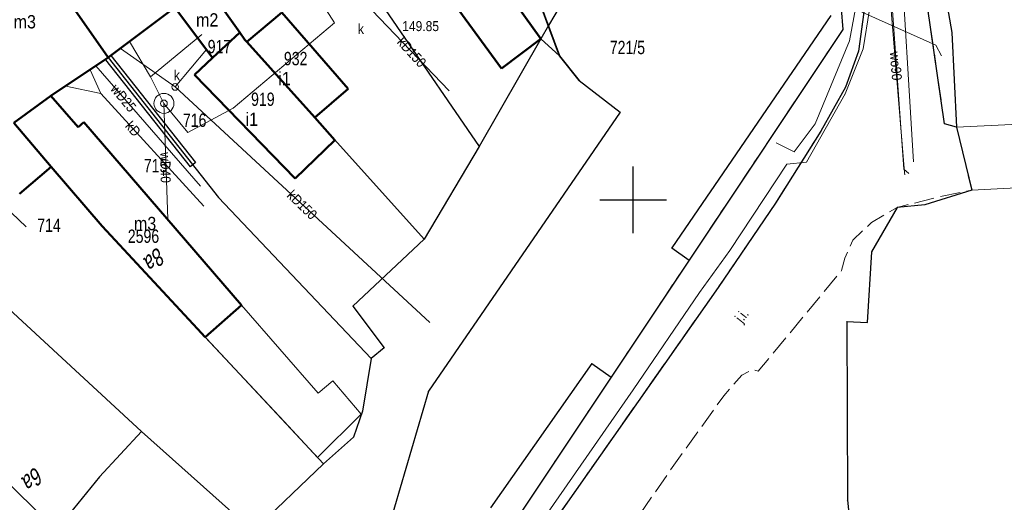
# Model space of a CAD drawing. Header units: metres. Extents: x 5552311 to 5555313, y 5709371 to 5712599.
# Tile 25 of 71: x 5554504 to 5554578, y 5710477 to 5710514. Entities that reach past the tile are written whole.
import ezdxf
from ezdxf.enums import TextEntityAlignment as Align

# ---------------------------------------------------------------- set-up
doc = ezdxf.new("R2010")
doc.units = ezdxf.units.M
doc.header["$MEASUREMENT"] = 0
doc.linetypes.add('1.0_0.5', pattern=[1.5, 1, -0.5])
doc.linetypes.add('1.5_0.5', pattern=[2, 1.5, -0.5])
doc.layers.get('0').update_dxf_attribs({"color": 2, "linetype": 'CONTINUOUS', "lineweight": 5})
for name, color, linetype in [('203-punkt graniczny', 7, 'CONTINUOUS'), ('211-numer działki ewidencyjnej', 7, 'CONTINUOUS'), ('218-kontur użytku gruntowego', 60, 'CONTINUOUS'), ('219-działka ewidencyjna', 7, 'CONTINUOUS'), ('238-Punkt adresowy', 7, 'CONTINUOUS'), ('312-budynek ewidencyjny', 7, 'CONTINUOUS'), ('312-oznaczenie budynku ewidencyjnego', 7, 'CONTINUOUS'), ('312-oznaczenie budynku ewidencyjnego-Atr117', 7, 'CONTINUOUS'), ('320-blok - kondygnacja nadziemna', 7, 'CONTINUOUS'), ('chodnik', 7, 'CONTINUOUS'), ('jezdnia', 7, 'CONTINUOUS'), ('jezdnia-Atr17', 7, 'CONTINUOUS'), ('krawężnik', 7, 'CONTINUOUS'), ('ogrodzenie trwałe', 7, 'CONTINUOUS'), ('przewód elektroenergetyczny podziemny', 7, 'CONTINUOUS'), ('przewód gazowy', 7, 'CONTINUOUS'), ('przewód kanalizacyjny', 7, 'CONTINUOUS'), ('przewód kanalizacyjny-Atr1', 7, 'CONTINUOUS'), ('przewód telekomunikacyjny podziemny', 7, 'CONTINUOUS'), ('przewód wodociągowy', 7, 'CONTINUOUS'), ('przewód wodociągowy-Atr1', 7, 'CONTINUOUS'), ('rzedna', 7, 'CONTINUOUS'), ('rzedna-Atr3', 7, 'CONTINUOUS'), ('studnia zwykła', 7, 'CONTINUOUS'), ('Wstawianie ramki sekcyjnej z opisem', 7, 'CONTINUOUS'), ('właz do komory lub kanału - okrągły', 7, 'CONTINUOUS'), ('właz do komory lub kanału - okrągły-Atr17', 7, 'CONTINUOUS'), ('właz do komory lub kanału-Atr17', 7, 'CONTINUOUS'), ('ściana oporowa (linia)', 7, 'CONTINUOUS')]:
    doc.layers.add(name, color=color, linetype=linetype)
doc.styles.get("Standard").update_dxf_attribs({"font": 'Working1250', "width": 0.75})
doc.linetypes.add('902-500', pattern='A,3.75,0,[1,ksztalty.shx,S=0.5,R=0,X=0,Y=0],3.75', length=7.5)
doc.linetypes.add('otdn_500', pattern='A,5,0,[21,ksztalty.shx,S=0.5,R=0,X=0,Y=0]', length=5)

# ---------------------------------------------------------------- blocks, each defined once
blk = doc.blocks.new('203')
at = {"linetype": 'Continuous', "lineweight": 0}
h = blk.add_hatch(color=94, dxfattribs=at)
edge = h.paths.add_edge_path()
edge.add_arc((0, 0), 0.045, 0, 360)
blk = doc.blocks.new('US13')
at = {"color": 0, "linetype": 'Continuous', "lineweight": 13}
for radius in [0.75, 0.25]:
    blk.add_circle((0, 0), radius, dxfattribs=at)
blk = doc.blocks.new('US22')
at = {"color": 0, "linetype": 'Continuous', "lineweight": 13}
blk.add_circle((0, 0), 0.25, dxfattribs=at)
blk = doc.blocks.new('PW01')
at = {"linetype": 'Continuous', "lineweight": 13}
h = blk.add_hatch(color=0, dxfattribs=at)
edge = h.paths.add_edge_path()
edge.add_arc((0, 0), 0.045, 0, 360)
blk = doc.blocks.new('RAMKA500K')
at = {"color": 0}
for p, q in [((147.5, 250), (152.5, 250)), ((150, 247.5), (150, 250)), ((150, 0), (150, 2.5)), ((147.5, 0), (152.5, 0))]:
    blk.add_line(p, q, dxfattribs=at)

msp = doc.modelspace()

# ---------------------------------------------------------------- linework, layer by layer
at = {"layer": '218-kontur użytku gruntowego', "linetype": 'Continuous', "lineweight": 9, "flags": 128}
for points in [[(5554572.45, 5710520.86), (5554573.89, 5710512.56)], [(5554573.89, 5710512.56), (5554572.45, 5710520.86)], [(5554565.73, 5710512.79), (5554565.46, 5710515.91)], [(5554565.46, 5710515.91), (5554565.73, 5710512.79)], [(5554544.61, 5710514.68), (5554543.66, 5710513.07)], [(5554543.66, 5710513.07), (5554544.61, 5710514.68)], [(5554543.66, 5710513.07), (5554543.09, 5710512.08)], [(5554543.09, 5710512.08), (5554543.66, 5710513.07)], [(5554554.2, 5710495.49), (5554565.73, 5710512.79)], [(5554565.73, 5710512.79), (5554554.2, 5710495.49)], [(5554543.09, 5710512.08), (5554544.49, 5710510.81)], [(5554544.49, 5710510.81), (5554543.09, 5710512.08)], [(5554573.89, 5710512.56), (5554574.25, 5710505.45)], [(5554574.25, 5710505.45), (5554573.89, 5710512.56)], [(5554544.49, 5710510.81), (5554545.96, 5710508.95)], [(5554545.96, 5710508.95), (5554544.49, 5710510.81)], [(5554545.96, 5710508.95), (5554549.03, 5710506.58)], [(5554549.03, 5710506.58), (5554545.96, 5710508.95)], [(5554549.03, 5710506.58), (5554534.65, 5710485.67)], [(5554534.65, 5710485.67), (5554549.03, 5710506.58)], [(5554574.25, 5710505.45), (5554587.74, 5710506.1)], [(5554587.74, 5710506.1), (5554574.25, 5710505.45)], [(5554575.38, 5710500.73), (5554583.99, 5710501.17)], [(5554571.86, 5710499.63), (5554575.38, 5710500.73)], [(5554569.79, 5710499.44), (5554571.86, 5710499.63)], [(5554567.88, 5710496.1), (5554569.79, 5710499.44)], [(5554567.54, 5710490.8), (5554567.88, 5710496.1)], [(5554548.36, 5710486.71), (5554554.2, 5710495.49)], [(5554554.2, 5710495.49), (5554548.36, 5710486.71)], [(5554566.06, 5710477.49), (5554566.02, 5710490.88)], [(5554566.02, 5710490.88), (5554567.54, 5710490.8)], [(5554541.04, 5710475.72), (5554548.36, 5710486.71)], [(5554548.36, 5710486.71), (5554541.04, 5710475.72)], [(5554534.65, 5710485.67), (5554531.69, 5710475.52)], [(5554531.69, 5710475.52), (5554534.65, 5710485.67)], [(5554566.58, 5710472.61), (5554566.06, 5710477.49)]]:
    msp.add_lwpolyline(points, dxfattribs=at)
at = {"layer": '219-działka ewidencyjna', "color": 94, "linetype": 'Continuous', "lineweight": 30, "flags": 128}
for points in [[(5554509.44, 5710527.98), (5554520.9, 5710512.01)], [(5554502.24, 5710522.68), (5554510.65, 5710510.67)], [(5554535.29, 5710522.95), (5554543.09, 5710512.08)], [(5554526.11, 5710522.03), (5554538.45, 5710504.01)], [(5554572.45, 5710520.86), (5554573.89, 5710512.56)], [(5554565.46, 5710515.91), (5554565.73, 5710512.79)], [(5554544.61, 5710514.68), (5554543.66, 5710513.07)], [(5554564.81, 5710513.84), (5554552.89, 5710496.4)], [(5554543.66, 5710513.07), (5554543.09, 5710512.08)], [(5554565.73, 5710512.79), (5554554.2, 5710495.49)], [(5554543.09, 5710512.08), (5554538.45, 5710504.01)], [(5554543.09, 5710512.08), (5554544.49, 5710510.81)], [(5554573.89, 5710512.56), (5554574.25, 5710505.45)], [(5554520.9, 5710512.01), (5554534.33, 5710497.05)], [(5554510.65, 5710510.67), (5554518.93, 5710500.19)], [(5554544.49, 5710510.81), (5554545.96, 5710508.95)], [(5554545.96, 5710508.95), (5554549.03, 5710506.58)], [(5554549.03, 5710506.58), (5554534.65, 5710485.67)], [(5554503.66, 5710505.67), (5554510.33, 5710497.86)], [(5554574.25, 5710505.45), (5554575.38, 5710500.73)], [(5554538.45, 5710504.01), (5554534.33, 5710497.05)], [(5554575.38, 5710500.73), (5554571.86, 5710499.63)], [(5554518.93, 5710500.19), (5554530.37, 5710488.11)], [(5554571.86, 5710499.63), (5554569.79, 5710499.44)], [(5554569.79, 5710499.44), (5554567.88, 5710496.1)], [(5554510.33, 5710497.86), (5554526.78, 5710480.22)], [(5554534.33, 5710497.05), (5554529, 5710492.04)], [(5554552.89, 5710496.4), (5554554.2, 5710495.49)], [(5554567.88, 5710496.1), (5554567.54, 5710490.8)], [(5554554.2, 5710495.49), (5554548.36, 5710486.71)], [(5554501.2, 5710493.67), (5554513.15, 5710482.64)], [(5554529, 5710492.04), (5554531.33, 5710488.92)], [(5554566.02, 5710490.88), (5554566.06, 5710477.49)], [(5554566.02, 5710490.88), (5554567.54, 5710490.8)], [(5554531.33, 5710488.92), (5554530.37, 5710488.11)], [(5554530.37, 5710488.11), (5554529.72, 5710484.15)], [(5554546.9, 5710487.74), (5554539.32, 5710476.91)], [(5554546.9, 5710487.74), (5554548.36, 5710486.71)], [(5554548.36, 5710486.71), (5554533.88, 5710464.98)], [(5554495.94, 5710485.85), (5554506.76, 5710475.24)], [(5554534.65, 5710485.67), (5554531.69, 5710475.52)], [(5554529.72, 5710484.15), (5554529.04, 5710482.22)], [(5554513.15, 5710482.64), (5554510, 5710479.23)], [(5554513.15, 5710482.64), (5554521.51, 5710475.16)], [(5554529.04, 5710482.22), (5554526.78, 5710480.22)], [(5554526.78, 5710480.22), (5554521.51, 5710475.16)], [(5554510, 5710479.23), (5554506.76, 5710475.24)], [(5554566.06, 5710477.49), (5554566.58, 5710472.61)]]:
    msp.add_lwpolyline(points, dxfattribs=at)
at = {"layer": '312-budynek ewidencyjny', "color": 8, "linetype": 'Continuous', "lineweight": 50, "flags": 128}
for points in [[(5554502.24, 5710522.68), (5554510.65, 5710510.67)], [(5554510.65, 5710510.67), (5554502.24, 5710522.68)], [(5554540.12, 5710509.86), (5554532.32, 5710520.58)], [(5554517.94, 5710516.18), (5554520.51, 5710512.55)], [(5554540.66, 5710515.47), (5554543.09, 5710512.08)], [(5554515.64, 5710514.44), (5554510.65, 5710510.67)], [(5554518.47, 5710510.66), (5554515.64, 5710514.44)], [(5554521.04, 5710511.86), (5554523.66, 5710514.06)], [(5554523.66, 5710514.06), (5554528.65, 5710508.32)], [(5554520.51, 5710512.55), (5554518.47, 5710510.66)], [(5554518.47, 5710510.66), (5554520.51, 5710512.55)], [(5554520.51, 5710512.55), (5554520.9, 5710512.01)], [(5554543.09, 5710512.08), (5554540.12, 5710509.86)], [(5554520.9, 5710512.01), (5554521.04, 5710511.86)], [(5554521.04, 5710511.86), (5554526.14, 5710506.18)], [(5554526.14, 5710506.18), (5554521.04, 5710511.86)], [(5554510.65, 5710510.67), (5554506.36, 5710507.8)], [(5554517.11, 5710509.37), (5554518.47, 5710510.66)], [(5554524.66, 5710501.6), (5554517.11, 5710509.37)], [(5554506.36, 5710507.8), (5554503.57, 5710505.78)], [(5554503.57, 5710505.78), (5554506.36, 5710507.8)], [(5554506.36, 5710507.8), (5554508.39, 5710505.45)], [(5554528.65, 5710508.32), (5554526.14, 5710506.18)], [(5554526.14, 5710506.18), (5554527.65, 5710504.49)], [(5554503.57, 5710505.78), (5554506.38, 5710502.49)], [(5554506.38, 5710502.49), (5554503.57, 5710505.78)], [(5554508.39, 5710505.45), (5554508.83, 5710505.84)], [(5554508.83, 5710505.84), (5554520.65, 5710492.12)], [(5554527.65, 5710504.49), (5554524.66, 5710501.6)], [(5554506.38, 5710502.49), (5554504, 5710500.46)], [(5554510.19, 5710498.02), (5554506.38, 5710502.49)], [(5554517.34, 5710490.34), (5554510.19, 5710498.02)], [(5554520.65, 5710492.12), (5554517.93, 5710489.71)], [(5554517.93, 5710489.71), (5554517.34, 5710490.34)]]:
    msp.add_lwpolyline(points, dxfattribs=at)
at = {"layer": '320-blok - kondygnacja nadziemna', "color": 8, "linetype": 'Continuous', "lineweight": 18, "flags": 128}
msp.add_lwpolyline([(5554517.93, 5710489.71), (5554520.65, 5710492.12), (5554526.39, 5710485.52), (5554527.49, 5710486.44), (5554529.62, 5710483.93), (5554526.34, 5710480.69), (5554523.83, 5710483.39)], close=True, dxfattribs=at)
at = {"layer": 'chodnik', "color": 8, "linetype": '1.0_0.5', "lineweight": 18, "flags": 128}
msp.add_lwpolyline([(5554532.08, 5710458.09), (5554531.99, 5710455.98), (5554532.25, 5710453.02), (5554532.74, 5710450.32), (5554533.44, 5710447.83), (5554534.68, 5710444.02), (5554534.99, 5710442.97), (5554536.74, 5710437), (5554542.49, 5710419.44), (5554543.85, 5710419.42), (5554545.3, 5710412.25), (5554545.96, 5710408.03), (5554547.16, 5710400.72), (5554548.24, 5710389.35), (5554548.88, 5710388.04), (5554548.49, 5710373.4), (5554548.49, 5710363.79), (5554546.86, 5710362.55), (5554548.47, 5710362.53), (5554549.27, 5710364.04), (5554549.91, 5710384.1), (5554549.03, 5710396.04), (5554548.86, 5710400.12), (5554547.7, 5710407.21), (5554544.82, 5710418.32), (5554537.56, 5710440.95), (5554534.1, 5710451.79), (5554533.79, 5710454.43), (5554533.73, 5710456.95), (5554534.22, 5710459.49), (5554534.96, 5710461.83), (5554535.76, 5710463.83), (5554541.56, 5710472.31), (5554556.37, 5710493.43), (5554560.68, 5710499.75), (5554564.07, 5710505.16), (5554565.93, 5710508.46), (5554566.9, 5710511.15), (5554567.37, 5710514.62), (5554567.26, 5710517.18), (5554566.47, 5710521.33), (5554565.49, 5710527.79), (5554564.19, 5710535.17), (5554562.95, 5710534.86), (5554565.38, 5710516.26), (5554565.73, 5710512.79), (5554554.2, 5710495.49), (5554548.36, 5710486.71), (5554541.04, 5710475.72), (5554533.88, 5710464.98), (5554532.8, 5710460.85)], close=True, dxfattribs=at)
at = {"layer": 'jezdnia', "color": 8, "linetype": '1.5_0.5', "lineweight": 18, "flags": 128}
msp.add_lwpolyline([(5554551.3, 5710418.13), (5554549.98, 5710420.22), (5554548.84, 5710422.52), (5554547.82, 5710425.26), (5554542.83, 5710440.47), (5554539.3, 5710451.3), (5554538.98, 5710452.88), (5554538.81, 5710454.33), (5554538.78, 5710455.82), (5554538.83, 5710457.11), (5554539.02, 5710458.29), (5554539.34, 5710459.33), (5554539.66, 5710460.14), (5554541.17, 5710462.9), (5554552.76, 5710479.69), (5554556.79, 5710485.31), (5554558.14, 5710486.87), (5554558.97, 5710487.29), (5554559.37, 5710487.15), (5554565.63, 5710494.72), (5554565.86, 5710495.64), (5554566.47, 5710496.99), (5554567.87, 5710498.31), (5554569.79, 5710499.44), (5554572.85, 5710500.21), (5554575.38, 5710500.73), (5554574.25, 5710505.45), (5554573.34, 5710505.71), (5554570.77, 5710523.5), (5554568.76, 5710534.51), (5554564.19, 5710535.17), (5554565.49, 5710527.79), (5554566.47, 5710521.33), (5554567.26, 5710517.18), (5554567.37, 5710514.62), (5554566.9, 5710511.15), (5554565.93, 5710508.46), (5554564.07, 5710505.16), (5554560.68, 5710499.75), (5554556.37, 5710493.43), (5554541.56, 5710472.31), (5554535.76, 5710463.83), (5554534.96, 5710461.83), (5554534.22, 5710459.49), (5554533.73, 5710456.95), (5554533.79, 5710454.43), (5554534.1, 5710451.79), (5554537.56, 5710440.95), (5554544.82, 5710418.32), (5554547.7, 5710407.21), (5554548.86, 5710400.12), (5554549.03, 5710396.04), (5554549.91, 5710384.1), (5554549.27, 5710364.04), (5554548.47, 5710362.53), (5554546.66, 5710357.04), (5554545.52, 5710347.27), (5554542.56, 5710337.71), (5554542.69, 5710336.23), (5554533.94, 5710305.94), (5554531.54, 5710294.25), (5554530.7, 5710289.26), (5554530.26, 5710286.71), (5554529.57, 5710282.69), (5554528.95, 5710279.05), (5554532.95, 5710279.32), (5554535.67, 5710286.43), (5554537.54, 5710291.34), (5554539.14, 5710298.49), (5554547.63, 5710334.83), (5554552.61, 5710352.25), (5554552.39, 5710352.3), (5554553.82, 5710353.87), (5554554.69, 5710354.84), (5554555.09, 5710360.54), (5554555.26, 5710365.27), (5554555.16, 5710369.61), (5554554.61, 5710373.21), (5554554.51, 5710375.14), (5554553.36, 5710389.04), (5554553.08, 5710390.19), (5554555.58, 5710397.68), (5554555.95, 5710398.1), (5554556.41, 5710398.2), (5554557.28, 5710397.88), (5554557.96, 5710398.35), (5554560.1, 5710406.11), (5554560.9, 5710407.26), (5554556.85, 5710411.07), (5554555.48, 5710412.59), (5554553.88, 5710414.46), (5554552.49, 5710416.32)], close=True, dxfattribs=at)
at = {"layer": 'krawężnik', "color": 8, "linetype": 'Continuous', "lineweight": 25, "flags": 128}
for points in [[(5554564.19, 5710535.17), (5554565.49, 5710527.79), (5554566.47, 5710521.33), (5554567.26, 5710517.18), (5554567.37, 5710514.62), (5554566.9, 5710511.15), (5554565.93, 5710508.46), (5554564.07, 5710505.16), (5554560.68, 5710499.75), (5554556.37, 5710493.43), (5554541.56, 5710472.31), (5554535.76, 5710463.83), (5554534.96, 5710461.83), (5554534.22, 5710459.49), (5554533.73, 5710456.95), (5554533.79, 5710454.43), (5554534.1, 5710451.79), (5554537.56, 5710440.95), (5554544.82, 5710418.32), (5554547.7, 5710407.21), (5554548.86, 5710400.12), (5554549.03, 5710396.04), (5554549.91, 5710384.1), (5554549.27, 5710364.04)], [(5554574.25, 5710505.45), (5554573.34, 5710505.71), (5554570.77, 5710523.5), (5554568.76, 5710534.51)]]:
    msp.add_lwpolyline(points, dxfattribs=at)
at = {"layer": 'ogrodzenie trwałe', "color": 8, "linetype": '902-500', "lineweight": 35, "flags": 128}
msp.add_lwpolyline([(5554540.84, 5710520.16), (5554542.3, 5710516.68), (5554544.49, 5710510.81), (5554545.96, 5710508.95)], dxfattribs=at)
at = {"layer": 'przewód elektroenergetyczny podziemny', "color": 1, "linetype": 'Continuous', "lineweight": 18, "flags": 128}
msp.add_lwpolyline([(5554556.79, 5710555.59), (5554561.7, 5710541.58), (5554563.38, 5710537.34), (5554566.74, 5710514.76), (5554566.21, 5710511.93), (5554563.65, 5710505.7), (5554562.08, 5710503.61), (5554560.73, 5710504.27)], dxfattribs=at)
at = {"layer": 'przewód gazowy', "color": 40, "linetype": 'Continuous', "lineweight": 18, "flags": 128}
msp.add_lwpolyline([(5554537.2, 5710467.35), (5554550, 5710485.76), (5554554.97, 5710493.06), (5554557.26, 5710496.22), (5554561.53, 5710502.67), (5554562.99, 5710502.84), (5554565.89, 5710507.95), (5554567.24, 5710511.33), (5554567.72, 5710514.27)], dxfattribs=at)
at = {"layer": 'przewód kanalizacyjny', "color": 34, "linetype": 'Continuous', "lineweight": 18, "flags": 128}
for points in [[(5554403.43, 5710635.81), (5554421.1, 5710605.89), (5554436.67, 5710613.08), (5554452.64, 5710620.71), (5554475.58, 5710633.69), (5554493.24, 5710644.62), (5554505.33, 5710636.12), (5554511.32, 5710631.05), (5554532.54, 5710615.46), (5554538.01, 5710606.53), (5554542.3, 5710598.85), (5554545.18, 5710592.28), (5554547.72, 5710585.05), (5554551.08, 5710576.4), (5554560.88, 5710550.1), (5554563.42, 5710544.78), (5554570, 5710519.72), (5554571.02, 5710502.86)], [(5554536.22, 5710508.18), (5554530.42, 5710514.23)], [(5554515.67, 5710508.47), (5554511.56, 5710511.36)], [(5554515.67, 5710508.47), (5554518.02, 5710511.27)], [(5554510.1, 5710507.99), (5554509.29, 5710509.76)], [(5554510.1, 5710507.99), (5554507.47, 5710508.54)], [(5554534.77, 5710490.82), (5554515.67, 5710508.47)], [(5554517.83, 5710499.53), (5554510.1, 5710507.99)]]:
    msp.add_lwpolyline(points, dxfattribs=at)
at = {"layer": 'przewód telekomunikacyjny podziemny', "color": 30, "linetype": 'Continuous', "lineweight": 18, "flags": 128}
msp.add_lwpolyline([(5554536.14, 5710542.68), (5554539.26, 5710537.81), (5554556.07, 5710523.02), (5554566.27, 5710514.47), (5554572.7, 5710511.6), (5554573.12, 5710510.81)], dxfattribs=at)
at = {"layer": 'przewód wodociągowy', "color": 5, "linetype": 'Continuous', "lineweight": 18, "flags": 128}
for points in [[(5554553.2, 5710569.14), (5554560.24, 5710550.2), (5554562.17, 5710545.57), (5554563.5, 5710542.15), (5554569.08, 5710519.49), (5554570.3, 5710502.31), (5554570.67, 5710501.99)], [(5554559.66, 5710551.91), (5554561.95, 5710545.46), (5554563.28, 5710541.89), (5554568.88, 5710520.01), (5554570.35, 5710502.05), (5554570.37, 5710501.88)], [(5554516.61, 5710505.05), (5554520.01, 5710506.88), (5554527.62, 5710513.29), (5554524.83, 5710517.63)], [(5554513.82, 5710509.24), (5554517.67, 5710512.4)], [(5554513.82, 5710509.24), (5554512.24, 5710511.87)], [(5554509.73, 5710510.06), (5554517.56, 5710501.02)], [(5554514.83, 5710507.24), (5554513.82, 5710509.24)], [(5554514.83, 5710507.24), (5554515.11, 5710498.55)], [(5554514.83, 5710507.24), (5554516.61, 5710505.05)], [(5554504.51, 5710497.98), (5554499.5, 5710502.74)]]:
    msp.add_lwpolyline(points, dxfattribs=at)
at = {"layer": 'ściana oporowa (linia)', "color": 8, "linetype": 'Continuous'}
for p, q in [((5554510.65, 5710510.67), (5554510.454, 5710510.515)), ((5554510.846, 5710510.825), (5554510.65, 5710510.67)), ((5554516.99, 5710502.64), (5554516.794, 5710502.485)), ((5554517.186, 5710502.795), (5554516.99, 5710502.64))]:
    msp.add_line(p, q, dxfattribs=at)
at = {"layer": 'ściana oporowa (linia)', "color": 8}
msp.add_line((5554510.846, 5710510.825), (5554517.186, 5710502.795), dxfattribs=at)
at = {"layer": 'ściana oporowa (linia)', "color": 8, "linetype": 'otdn_500'}
msp.add_line((5554510.454, 5710510.515), (5554516.794, 5710502.485), dxfattribs=at)

# ---------------------------------------------------------------- block references
at = {"layer": '203-punkt graniczny', "color": 8, "linetype": 'Continuous', "lineweight": 18}
for p in [(5554543.66, 5710513.07), (5554565.73, 5710512.79), (5554520.9, 5710512.01), (5554543.09, 5710512.08), (5554573.89, 5710512.56), (5554510.65, 5710510.67), (5554544.49, 5710510.81), (5554545.96, 5710508.95), (5554549.03, 5710506.58), (5554574.25, 5710505.45), (5554538.45, 5710504.01), (5554518.93, 5710500.19), (5554575.38, 5710500.73), (5554569.79, 5710499.44), (5554571.86, 5710499.63), (5554510.33, 5710497.86), (5554534.33, 5710497.05), (5554552.89, 5710496.4), (5554567.88, 5710496.1), (5554554.2, 5710495.49), (5554529, 5710492.04), (5554566.02, 5710490.88), (5554567.54, 5710490.8), (5554531.33, 5710488.92), (5554530.37, 5710488.11), (5554546.9, 5710487.74), (5554548.36, 5710486.71), (5554534.65, 5710485.67), (5554529.72, 5710484.15), (5554513.15, 5710482.64), (5554529.04, 5710482.22), (5554526.78, 5710480.22), (5554510, 5710479.23), (5554566.06, 5710477.49)]:
    msp.add_blockref('203', p, dxfattribs=at)
at = {"layer": 'rzedna', "color": 40, "linetype": 'Continuous', "lineweight": 18}
for p in [(5554567.24, 5710511.33), (5554565.89, 5710507.95), (5554561.53, 5710502.67), (5554562.99, 5710502.84), (5554554.97, 5710493.06), (5554550, 5710485.76)]:
    msp.add_blockref('PW01', p, dxfattribs=at)
at = {"layer": 'studnia zwykła', "color": 5, "linetype": 'Continuous', "lineweight": 18}
msp.add_blockref('US13', (5554514.83, 5710507.24), dxfattribs=at)
at = {"layer": 'Wstawianie ramki sekcyjnej z opisem', "color": 8, "linetype": 'Continuous', "lineweight": 13}
for p in [(5554400, 5710500), (5554400, 5710500), (5554400, 5710500), (5554400, 5710500), (5554400, 5710250), (5554400, 5710250), (5554400, 5710250), (5554400, 5710250)]:
    msp.add_blockref('RAMKA500K', p, dxfattribs=at)
at = {"layer": 'właz do komory lub kanału - okrągły', "color": 8, "linetype": 'Continuous', "lineweight": 18}
msp.add_blockref('US22', (5554515.67, 5710508.47), dxfattribs=at)

# ---------------------------------------------------------------- texts
at = {"layer": '211-numer działki ewidencyjnej', "color": 94, "linetype": 'Continuous', "lineweight": 30, "width": 0.79}
for s, p in [('721/5', (5554548.25, 5710510.93)), ('716', (5554516.25, 5710505.48)), ('715', (5554513.32, 5710502.07)), ('714', (5554505.33, 5710497.6))]:
    msp.add_text(s, height=1, dxfattribs=at).set_placement(p)
at = {"layer": '238-Punkt adresowy', "color": 8, "linetype": 'Continuous', "lineweight": 25, "oblique": 15, "width": 0.79}
for s, p in [('8a', (5554514.13, 5710496.81)), ('6a', (5554504.99, 5710480.35))]:
    msp.add_text(s, height=1.25, rotation=219.999, dxfattribs=at).set_placement(p, align=Align.BOTTOM_LEFT)
at = {"layer": '312-oznaczenie budynku ewidencyjnego', "color": 8, "linetype": 'Continuous', "lineweight": 18, "width": 0.79}
for s, p in [('917', (5554518.11, 5710512)), ('932', (5554523.82, 5710511.1)), ('919', (5554521.36, 5710508.05))]:
    msp.add_text(s, height=1, dxfattribs=at).set_placement(p, align=Align.TOP_LEFT)
msp.add_text('2596', height=1, dxfattribs=at).set_placement((5554512.12, 5710496.78))
at = {"layer": '312-oznaczenie budynku ewidencyjnego-Atr117', "color": 8, "width": 0.9}
for p in [(5554503.56, 5710512.86), (5554512.58, 5710497.73)]:
    msp.add_text('m3', height=1, dxfattribs=at).set_placement(p)
for s, p in [('m2', (5554518.07, 5710513.5)), ('i1', (5554523.87, 5710509.1)), ('i1', (5554521.41, 5710506.05))]:
    msp.add_text(s, height=1, dxfattribs=at).set_placement(p, align=Align.MIDDLE_CENTER)
at = {"layer": 'jezdnia-Atr17', "color": 8, "width": 0.9}
msp.add_text('j.i.', height=0.75, rotation=51.632, dxfattribs=at).set_placement((5554558.16, 5710490.73))
at = {"layer": 'przewód kanalizacyjny-Atr1', "color": 34, "width": 0.9}
for s, rotation, p in [('kD150', 312.485, (5554532.52, 5710512.04)), ('kD', 311.11, (5554512.15, 5710505.75)), ('kD150', 315.95, (5554524.25, 5710500.54))]:
    msp.add_text(s, height=0.75, rotation=rotation, dxfattribs=at).set_placement(p, align=Align.MIDDLE_LEFT)
at = {"layer": 'przewód wodociągowy-Atr1', "color": 5, "width": 0.9}
for s, rotation, p in [('wo90', 274.679, (5554569.61, 5710511.12)), ('wD25', 309.608, (5554511.06, 5710508.53)), ('wD40', 270.527, (5554514.94, 5710503.58))]:
    msp.add_text(s, height=0.75, rotation=rotation, dxfattribs=at).set_placement(p, align=Align.MIDDLE_LEFT)
at = {"layer": 'rzedna-Atr3', "color": 34, "lineweight": 5, "width": 0.9}
msp.add_text('149.85', height=0.75, dxfattribs=at).set_placement((5554532.69, 5710512.433), align=Align.BOTTOM_LEFT)
at = {"layer": 'właz do komory lub kanału - okrągły-Atr17', "color": 8, "width": 0.9}
msp.add_text('k', height=0.75, dxfattribs=at).set_placement((5554515.57, 5710508.98))
at = {"layer": 'właz do komory lub kanału-Atr17', "color": 8, "width": 0.9}
msp.add_text('k', height=0.75, dxfattribs=at).set_placement((5554529.37, 5710512.45))

doc.saveas('drawing.dxf')
